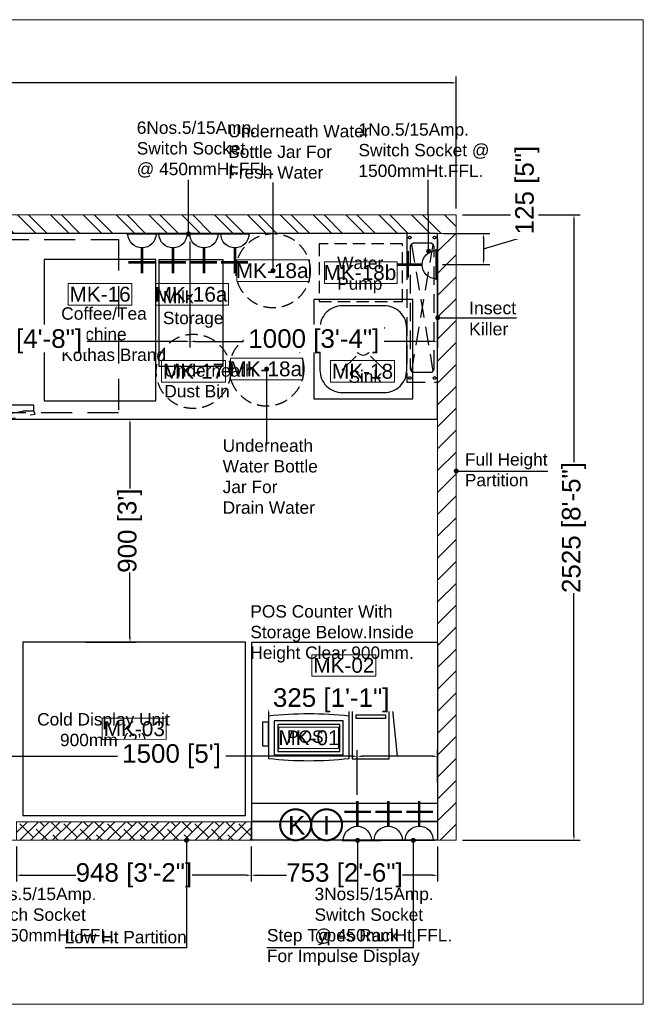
# Model space of a CAD drawing. Header units: millimetres. Extents: x 2986598 to 3043959, y -509231 to -488047.
# Tile 4 of 4: x 2995429 to 2997947, y -492022 to -488047. Entities that reach past the tile are written whole.
import ezdxf

# ---------------------------------------------------------------- set-up
doc = ezdxf.new("R2010")
doc.units = ezdxf.units.MM
doc.header["$LTSCALE"] = 1000
doc.header["$MEASUREMENT"] = 0
doc.header["$PDMODE"] = 3
doc.header["$PDSIZE"] = -1
for name, pattern in [('DASHED', [0.75, 0.5, -0.25]), ('DASHED2', [0.375, 0.25, -0.125]), ('HIDDEN', [0.375, 0.25, -0.125])]:
    doc.linetypes.add(name, pattern=pattern)
doc.layers.get('0').update_dxf_attribs({"linetype": 'CONTINUOUS'})
doc.layers.get('Defpoints').update_dxf_attribs({"linetype": 'CONTINUOUS'})
for name, color, linetype in [('ELECTRICAL', 7, 'CONTINUOUS'), ('Equipment', 5, 'CONTINUOUS'), ('Equipment Name', 7, 'CONTINUOUS'), ('Plumbing & Drainage', 6, 'CONTINUOUS')]:
    doc.layers.add(name, color=color, linetype=linetype)
for name, color, linetype, lineweight in [('Equip No.', 1, 'CONTINUOUS', 15), ('HATCH', 251, 'CONTINUOUS', 5), ('PARTITION', 34, 'CONTINUOUS', 13)]:
    doc.layers.add(name, color=color, linetype=linetype, lineweight=lineweight)
doc.styles.add('ARAIL', font='arial.ttf')
doc.styles.add('Arial', font='arial.ttf')
doc.styles.get("Standard").update_dxf_attribs({"font": 'arial.ttf'})
doc.dimstyles.new('TFS-Dim', dxfattribs={"dimtxt": 75, "dimasz": 20, "dimexe": 25, "dimexo": 25, "dimgap": 5, "dimtad": 0, "dimdec": 0, "dimzin": 0, "dimdsep": 46, "dimtxsty": 'Standard', "dimcen": 0.09, "dimclrd": 8, "dimclre": 8, "dimadec": 0, "dimazin": 0, "dimtfac": 1, "dimtdec": 0, "dimtofl": 0, "dimtmove": 0, "dimatfit": 3, "dimldrblk": 'DOT', "dimfxl": 1, "dimtolj": 1, "dimtzin": 0, "dimlwd": -1, "dimlwe": -1, "dimarcsym": 0})

# ---------------------------------------------------------------- blocks, each defined once
blk = doc.blocks.new('A$Ceeda9e96')
at = {"layer": 'Equipment'}
for p, q in [((170.7, -171.6), (113.6, -114.5)), ((229.7, -171.6), (286.7, -114.5)), ((170.7, -230.6), (113.6, -287.6)), ((229.7, -230.6), (286.7, -287.6))]:
    blk.add_line(p, q, dxfattribs=at)
blk.add_lwpolyline([(0, -402.5), (400.4, -402.5), (400.4, -2.1), (0, -2.1)], close=True, dxfattribs=at)
blk.add_lwpolyline([(115.1, -377.5), (285.3, -377.5, 0.414214), (375.4, -287.5), (375.4, -117.2, 0.414214), (285.3, -27.1), (115.1, -27.1, 0.414214), (25, -117.2), (25, -287.5, 0.414214)], format="xyb", close=True, dxfattribs=at)
blk.add_circle((200.2, -201.1), 26.7, dxfattribs=at)
blk = doc.blocks.new('*D434')
at = {"layer": 'Defpoints', "color": 0, "transparency": 16777216}
for p in [(2995633.5, -489659.6), (2995670.3, -490559.6), (2995874.2, -490559.6)]:
    blk.add_point(p, dxfattribs=at)
at = {"layer": 'Equipment Name', "color": 8, "transparency": 16777216}
for p, q in [((2995658.5, -489659.6), (2995899.2, -489659.6)), ((2995874.2, -489679.6), (2995874.2, -489939.9)), ((2995874.2, -490539.6), (2995874.2, -490279.2)), ((2995695.3, -490559.6), (2995899.2, -490559.6))]:
    blk.add_line(p, q, dxfattribs=at)
for points in [[(2995870.8, -489679.6), (2995877.5, -489679.6), (2995874.2, -489659.6)], [(2995870.8, -490539.6), (2995877.5, -490539.6), (2995874.2, -490559.6)]]:
    blk.add_solid(points, dxfattribs=at)
at = {"layer": 'Equipment Name', "color": 0, "transparency": 16777216, "insert": (2995874.2, -490109.6), "char_height": 75, "attachment_point": 5, "rotation": 90}
blk.add_mtext("\\A1;900 [3']", dxfattribs=at)
blk = doc.blocks.new('_Dot')
at = {"color": 0, "linetype": 'ByBlock', "lineweight": -2}
blk.add_line((-0.5, 0), (-1, 0), dxfattribs=at)
at = {"color": 0, "linetype": 'ByBlock', "const_width": 0.5}
blk.add_lwpolyline([(-0.25, 0, 1), (0.25, 0, 1)], format="xyb", close=True, dxfattribs=at)
blk = doc.blocks.new('*D435')
at = {"layer": 'Defpoints', "color": 0, "transparency": 16777216}
for p in [(2997191.9, -488301.8), (2991108.3, -488834.6), (2997191.9, -488834.6)]:
    blk.add_point(p, dxfattribs=at)
at = {"layer": 'Equipment Name', "color": 8, "transparency": 16777216}
for p, q in [((2991108.3, -488809.6), (2991108.3, -488276.8)), ((2997191.9, -488809.6), (2997191.9, -488276.8)), ((2991128.3, -488301.8), (2993856.8, -488301.8)), ((2997171.9, -488301.8), (2994443.4, -488301.8))]:
    blk.add_line(p, q, dxfattribs=at)
for points in [[(2991128.3, -488298.5), (2991128.3, -488305.2), (2991108.3, -488301.8)], [(2997171.9, -488298.5), (2997171.9, -488305.2), (2997191.9, -488301.8)]]:
    blk.add_solid(points, dxfattribs=at)
at = {"layer": 'Equipment Name', "color": 0, "transparency": 16777216, "insert": (2994150.1, -488301.8), "char_height": 75, "attachment_point": 5}
blk.add_mtext('\\A1;6084 [20\'-3"]', dxfattribs=at)
blk = doc.blocks.new('*D436')
at = {"layer": 'Defpoints', "color": 0, "transparency": 16777216}
for p in [(2997191.9, -488834.6), (2997191.9, -491359.6), (2997667.3, -491359.6)]:
    blk.add_point(p, dxfattribs=at)
at = {"layer": 'Equipment Name', "color": 8, "transparency": 16777216}
for p, q in [((2997216.9, -488834.6), (2997692.3, -488834.6)), ((2997667.3, -488854.6), (2997667.3, -489832.5)), ((2997667.3, -491339.6), (2997667.3, -490361.6)), ((2997216.9, -491359.6), (2997692.3, -491359.6))]:
    blk.add_line(p, q, dxfattribs=at)
for points in [[(2997664, -488854.6), (2997670.6, -488854.6), (2997667.3, -488834.6)], [(2997664, -491339.6), (2997670.6, -491339.6), (2997667.3, -491359.6)]]:
    blk.add_solid(points, dxfattribs=at)
at = {"layer": 'Equipment Name', "color": 0, "transparency": 16777216, "insert": (2997667.3, -490097.1), "char_height": 75, "attachment_point": 5, "rotation": 90}
blk.add_mtext('\\A1;2525 [8\'-5"]', dxfattribs=at)
blk = doc.blocks.new('A$Cb17207a4')
at = {"layer": 'Equipment', "color": 3, "linetype": 'HIDDEN', "ltscale": 0.5}
for points in [[(1800, -700), (0, -700), (0, 0), (1800, 0)], [(481.2, -668.7), (481.2, -690.9), (61.4, -690.9), (61.4, -668.7)], [(544.2, -668.7), (544.2, -690.9), (964, -690.9), (964, -668.7)], [(1038.2, -668.7), (1038.2, -690.9), (1458, -690.9), (1458, -668.7)]]:
    blk.add_lwpolyline(points, close=True, dxfattribs=at)
at = {"layer": 'Equipment', "color": 3, "linetype": 'HIDDEN', "ltscale": 0.5, "elevation": 45.6}
for points in [[(90.2, -690.9), (452.5, -754.4), (444.8, -775.3), (56.5, -704.2), (61.4, -690.9)], [(935.2, -690.9), (572.9, -754.4), (580.6, -775.3), (968.9, -704.2), (964, -690.9)], [(1429.2, -690.9), (1066.9, -754.4), (1074.6, -775.3), (1462.9, -704.2), (1458, -690.9)]]:
    blk.add_lwpolyline(points, dxfattribs=at)
blk = doc.blocks.new('A$C7E433A8D')
at = {"layer": 'Equipment', "color": 114}
for p, q in [((12, -1.7), (12, -200.3)), ((337.4, -200.3), (337.4, -1.7)), ((54.5, -204.6), (54.5, -256.1)), ((294.9, -204.6), (294.9, -256.1)), ((294.9, -256.1), (54.5, -256.1))]:
    blk.add_line(p, q, dxfattribs=at)
at = {"layer": 'Equipment'}
for points in [[(0, 0), (-150, 0), (-150, -200), (0, -200)], [(-16.3, -176.8), (-135.7, -176.8), (-135.7, -162.6), (-16.3, -162.6)]]:
    blk.add_lwpolyline(points, close=True, dxfattribs=at)
at = {"layer": 'Equipment', "color": 114}
for points in [[(35.6, -153), (313.8, -153), (313.8, -15.9), (35.6, -15.9)], [(49.8, -138.8), (299.6, -138.8), (299.6, -30.1), (49.8, -30.1)], [(337.4, -147.5), (362, -147.5), (362, -52.9), (337.4, -52.9)]]:
    blk.add_lwpolyline(points, close=True, dxfattribs=at)
blk.add_lwpolyline([(266.5, -216.6), (266.5, -246.6), (82.9, -246.6), (82.9, -216.6)], dxfattribs=at)
for centre, radius, start, end in [((174.7, -1397), 1404.7, 83.3484, 96.6516), ((174.7, 1223.3), 1404.7, 263.3484, 276.6516), ((174.7, 1195), 1404.7, 263.3484, 276.6516), ((174.7, 1407.6), 1626.8, 265.7642, 274.2358)]:
    blk.add_arc(centre, radius, start, end, dxfattribs=at)
blk = doc.blocks.new('*D441')
at = {"layer": 'Defpoints', "color": 0, "transparency": 16777216}
for p in [(2995416.5, -491359.6), (2996364.1, -491359.6), (2996364.1, -491500.8)]:
    blk.add_point(p, dxfattribs=at)
at = {"layer": 'Equipment Name', "color": 8, "transparency": 16777216}
for p, q in [((2995416.5, -491384.6), (2995416.5, -491525.8)), ((2996364.1, -491384.6), (2996364.1, -491525.8)), ((2995436.5, -491500.8), (2995655.5, -491500.8)), ((2996344.1, -491500.8), (2996125.1, -491500.8))]:
    blk.add_line(p, q, dxfattribs=at)
for points in [[(2995436.5, -491497.4), (2995436.5, -491504.1), (2995416.5, -491500.8)], [(2996344.1, -491497.4), (2996344.1, -491504.1), (2996364.1, -491500.8)]]:
    blk.add_solid(points, dxfattribs=at)
at = {"layer": 'Equipment Name', "color": 0, "transparency": 16777216, "insert": (2995890.3, -491500.8), "char_height": 75, "attachment_point": 5}
blk.add_mtext('\\A1;948 [3\'-2"]', dxfattribs=at)
blk = doc.blocks.new('*D442')
at = {"layer": 'Defpoints', "color": 0, "transparency": 16777216}
for p in [(2996364.1, -491359.6), (2997116.9, -491359.6), (2997116.9, -491500.8)]:
    blk.add_point(p, dxfattribs=at)
at = {"layer": 'Equipment Name', "color": 8, "transparency": 16777216}
for p, q in [((2996364.1, -491384.6), (2996364.1, -491525.8)), ((2997116.9, -491384.6), (2997116.9, -491525.8)), ((2996384.1, -491500.8), (2996506, -491500.8)), ((2997096.9, -491500.8), (2996975, -491500.8))]:
    blk.add_line(p, q, dxfattribs=at)
for points in [[(2996384.1, -491497.4), (2996384.1, -491504.1), (2996364.1, -491500.8)], [(2997096.9, -491497.4), (2997096.9, -491504.1), (2997116.9, -491500.8)]]:
    blk.add_solid(points, dxfattribs=at)
at = {"layer": 'Equipment Name', "color": 0, "transparency": 16777216, "insert": (2996740.5, -491500.8), "char_height": 75, "attachment_point": 5}
blk.add_mtext('\\A1;753 [2\'-6"]', dxfattribs=at)
blk = doc.blocks.new('A$C0449149f')
at = {"layer": 'Equipment', "color": 1, "linetype": 'DASHED2', "ltscale": 0.3}
for p, q in [((-81.1, 606.1), (6.1, 93.9)), ((6.1, 606.1), (-81.1, 93.9))]:
    blk.add_line(p, q, dxfattribs=at)
at = {"layer": 'Equipment', "linetype": 'DASHED2', "ltscale": 0.3}
blk.add_lwpolyline([(25, 50), (25, 650), (-100, 650), (-100, 50)], close=True, dxfattribs=at)
at = {"layer": 'Equipment', "color": 4, "linetype": 'DASHED2', "ltscale": 0.3}
blk.add_lwpolyline([(10.5, 104.5), (10.5, 595.5, 0.414214), (-4.5, 610.5), (-70.5, 610.5, 0.414214), (-85.5, 595.5), (-85.5, 104.5, 0.414214), (-70.5, 89.5), (-4.5, 89.5, 0.414214)], format="xyb", close=True, dxfattribs=at)
at = {"layer": 'Equipment Name', "linetype": 'DASHED2'}
for centre in [(-87.5, 633.6), (12.5, 633.6), (-87.5, 66.4), (12.5, 66.4)]:
    blk.add_circle(centre, 5.15, dxfattribs=at)
blk = doc.blocks.new('A$C21C85089')
at = {"layer": 'ELECTRICAL'}
for points, const_width in [([(-42, 108.5), (43.4, 108.5)], 4.7), ([(0, 69.7), (0, 0)], 7.15), ([(-35.8, 30), (38, 30)], 7.15)]:
    blk.add_lwpolyline(points, dxfattribs=dict(at, const_width=const_width))
blk.add_arc((0, 108.5), 38.8, 180, 0, dxfattribs=at)
blk = doc.blocks.new('A$C91a2cc33')
at = {"layer": 'ELECTRICAL', "color": 21, "const_width": 9.54}
blk.add_lwpolyline([(-50, -120.7, 0.198912), (0, -141.4, 0.198912), (50, -120.7, 0.198912), (70.7, -70.7, 0.198912), (50, -20.7, 0.198912), (0, 0, 0.198912), (-50, -20.7, 0.198912), (-70.7, -70.7, 0.198912)], format="xyb", close=True, dxfattribs=at)
at = {"layer": 'ELECTRICAL', "color": 21, "insert": (-897, -30.5), "char_height": 85, "width": 1803.262, "attachment_point": 1, "style": 'Arial'}
blk.add_mtext('\\A1;\\pxqc;K', dxfattribs=at)
blk = doc.blocks.new('A$C23d24a2a')
at = {"layer": 'ELECTRICAL', "color": 3, "const_width": 9.54}
blk.add_lwpolyline([(-50, -120.7, 0.198912), (0, -141.4, 0.198912), (50, -120.7, 0.198912), (70.7, -70.7, 0.198912), (50, -20.7, 0.198912), (0, 0, 0.198912), (-50, -20.7, 0.198912), (-70.7, -70.7, 0.198912)], format="xyb", close=True, dxfattribs=at)
at = {"layer": 'ELECTRICAL', "color": 3, "insert": (-902.5, -30.5), "char_height": 85, "width": 1803.262, "attachment_point": 1, "style": 'Arial'}
blk.add_mtext('\\A1;\\pxqc;I', dxfattribs=at)
blk = doc.blocks.new('*D443')
at = {"layer": 'Defpoints', "color": 0, "transparency": 16777216}
for p in [(2997116.9, -488909.9), (2997111, -489035.1, 1117.4), (2997302.1, -489035.1)]:
    blk.add_point(p, dxfattribs=at)
at = {"layer": 'ELECTRICAL', "color": 8, "transparency": 16777216}
for p, q in [((2997141.9, -488909.9), (2997327.1, -488909.9)), ((2997302.1, -488972.5), (2997478.8, -488919.5)), ((2997302.1, -488929.9), (2997302.1, -489015.1)), ((2997478.8, -488919.5), (2997478.8, -488909.5)), ((2997136, -489035.1), (2997327.1, -489035.1))]:
    blk.add_line(p, q, dxfattribs=at)
for points in [[(2997298.8, -488929.9), (2997305.4, -488929.9), (2997302.1, -488909.9)], [(2997298.8, -489015.1), (2997305.4, -489015.1), (2997302.1, -489035.1)]]:
    blk.add_solid(points, dxfattribs=at)
at = {"layer": 'ELECTRICAL', "color": 0, "transparency": 16777216, "insert": (2997478.8, -488734.8), "char_height": 75, "attachment_point": 5, "rotation": 90, "bg_fill": 3, "box_fill_scale": 1.25, "bg_fill_color": 256, "bg_fill_true_color": 13158600, "bg_fill_transparency": 0}
blk.add_mtext('\\A1;125 [5"]', dxfattribs=at)
blk = doc.blocks.new('*D445')
at = {"layer": 'Defpoints', "color": 0, "transparency": 16777216}
for p in [(2996116.6, -488917.4), (2994716.2, -489068.5), (2996116.6, -489345.5)]:
    blk.add_point(p, dxfattribs=at)
at = {"layer": 'ELECTRICAL', "color": 8, "transparency": 16777216}
for p, q in [((2996116.6, -488942.4), (2996116.6, -489370.5)), ((2994716.2, -489093.5), (2994716.2, -489370.5)), ((2994736.2, -489345.5), (2995156, -489345.5)), ((2996096.6, -489345.5), (2995676.8, -489345.5))]:
    blk.add_line(p, q, dxfattribs=at)
for points in [[(2994736.2, -489342.1), (2994736.2, -489348.8), (2994716.2, -489345.5)], [(2996096.6, -489342.1), (2996096.6, -489348.8), (2996116.6, -489345.5)]]:
    blk.add_solid(points, dxfattribs=at)
at = {"layer": 'ELECTRICAL', "color": 0, "transparency": 16777216, "insert": (2995416.4, -489345.5), "char_height": 75, "attachment_point": 5, "bg_fill": 3, "box_fill_scale": 1.25, "bg_fill_color": 256, "bg_fill_true_color": 13158600, "bg_fill_transparency": 0}
blk.add_mtext('\\A1;1400 [4\'-8"]', dxfattribs=at)
blk = doc.blocks.new('*D446')
at = {"layer": 'Defpoints', "color": 0, "transparency": 16777216}
for p in [(2996116.6, -488917.4), (2997116.9, -488909.6), (2997116.9, -489345.5)]:
    blk.add_point(p, dxfattribs=at)
at = {"layer": 'ELECTRICAL', "color": 8, "transparency": 16777216}
for p, q in [((2997116.9, -488934.6), (2997116.9, -489370.5)), ((2996116.6, -488942.4), (2996116.6, -489370.5)), ((2996136.6, -489345.5), (2996356.3, -489345.5)), ((2997096.9, -489345.5), (2996877.2, -489345.5))]:
    blk.add_line(p, q, dxfattribs=at)
for points in [[(2996136.6, -489342.1), (2996136.6, -489348.8), (2996116.6, -489345.5)], [(2997096.9, -489342.1), (2997096.9, -489348.8), (2997116.9, -489345.5)]]:
    blk.add_solid(points, dxfattribs=at)
at = {"layer": 'ELECTRICAL', "color": 0, "transparency": 16777216, "insert": (2996616.8, -489345.5), "char_height": 75, "attachment_point": 5, "bg_fill": 3, "box_fill_scale": 1.25, "bg_fill_color": 256, "bg_fill_true_color": 13158600, "bg_fill_transparency": 0}
blk.add_mtext('\\A1;1000 [3\'-4"]', dxfattribs=at)
blk = doc.blocks.new('*D448')
at = {"layer": 'Defpoints', "color": 0, "transparency": 16777216}
for p in [(2996792.3, -491020.4), (2997116.9, -491151.2), (2996792.3, -491200.9)]:
    blk.add_point(p, dxfattribs=at)
at = {"layer": 'ELECTRICAL', "color": 8, "transparency": 16777216}
for p, q in [((2996931.8, -490794.7), (2996921.8, -490794.7)), ((2996954.6, -491020.4), (2996931.8, -490794.7)), ((2996792.3, -491175.9), (2996792.3, -490995.4)), ((2997116.9, -491126.2), (2997116.9, -490995.4)), ((2997096.9, -491020.4), (2996812.3, -491020.4))]:
    blk.add_line(p, q, dxfattribs=at)
for points in [[(2996812.3, -491017.1), (2996812.3, -491023.8), (2996792.3, -491020.4)], [(2997096.9, -491017.1), (2997096.9, -491023.8), (2997116.9, -491020.4)]]:
    blk.add_solid(points, dxfattribs=at)
at = {"layer": 'ELECTRICAL', "color": 0, "transparency": 16777216, "insert": (2996687, -490794.7), "char_height": 75, "attachment_point": 5, "bg_fill": 3, "box_fill_scale": 1.25, "bg_fill_color": 256, "bg_fill_true_color": 13158600, "bg_fill_transparency": 0}
blk.add_mtext('\\A1;325 [1\'-1"]', dxfattribs=at)
blk = doc.blocks.new('*D449')
at = {"layer": 'Defpoints', "color": 0, "transparency": 16777216}
for p in [(2995292.2, -491020.4), (2996792.3, -491200.9), (2995292.2, -491359.6)]:
    blk.add_point(p, dxfattribs=at)
at = {"layer": 'ELECTRICAL', "color": 8, "transparency": 16777216}
for p, q in [((2995292.2, -491334.6), (2995292.2, -490995.4)), ((2996792.3, -491175.9), (2996792.3, -490995.4)), ((2995312.2, -491020.4), (2995847, -491020.4)), ((2996772.3, -491020.4), (2996237.5, -491020.4))]:
    blk.add_line(p, q, dxfattribs=at)
for points in [[(2995312.2, -491017.1), (2995312.2, -491023.8), (2995292.2, -491020.4)], [(2996772.3, -491017.1), (2996772.3, -491023.8), (2996792.3, -491020.4)]]:
    blk.add_solid(points, dxfattribs=at)
at = {"layer": 'ELECTRICAL', "color": 0, "transparency": 16777216, "insert": (2996042.2, -491020.4), "char_height": 75, "attachment_point": 5, "bg_fill": 3, "box_fill_scale": 1.25, "bg_fill_color": 256, "bg_fill_true_color": 13158600, "bg_fill_transparency": 0}
blk.add_mtext("\\A1;1500 [5']", dxfattribs=at)

msp = doc.modelspace()

# ---------------------------------------------------------------- hatches: boundary and pattern name
at = {"layer": 'HATCH'}
h = msp.add_hatch(dxfattribs=at)
h.set_pattern_fill('ANSI32', color=256, scale=250, angle=90)
h.set_pattern_definition([(135, (55754.09, -11092.91), (-66.2912607, -66.2912607), []), (135, (55754.09, -11048.71), (-66.2912607, -66.2912607), [])])
h.paths.add_polyline_path([(2991108.3, -488909.6), (2997191.9, -488909.6), (2997191.9, -488834.6), (2991108.3, -488834.6)])
h = msp.add_hatch(dxfattribs=at)
h.set_pattern_fill('ANSI31', color=256, scale=500)
h.set_pattern_definition([(45, (55729.09, -11067.906), (-44.1941738, 44.1941738), [])])
h.paths.add_polyline_path([(2997191.9, -488909.6), (2997116.9, -488909.6), (2997116.9, -491359.6), (2997191.9, -491359.6)])
h = msp.add_hatch(dxfattribs=at)
h.set_pattern_fill('ANSI38', color=256, scale=250)
h.set_pattern_definition([(45, (58760.086, -11067.906), (-22.0970869, 22.0970869), []), (135, (58760.086, -11067.906), (-66.29126074, 22.0970869), [78.125, -46.875])])
h.paths.add_polyline_path([(2996364.1, -491284.9), (2996364.1, -491359.9), (2995416.5, -491359.6), (2995416.5, -491284.6)])

# ---------------------------------------------------------------- linework, layer by layer
at = {"layer": 'Equip No.'}
for points in [[(2996305.5, -489016.8), (2996598.8, -489016.8), (2996598.8, -489104), (2996305.5, -489104)], [(2996660, -489024.6), (2996953.4, -489024.6), (2996953.4, -489111.8), (2996660, -489111.8)], [(2995624.2, -489112), (2995882.3, -489112), (2995882.3, -489199.1), (2995624.2, -489199.1)], [(2995978.3, -489112.4), (2996271.6, -489112.4), (2996271.6, -489199.5), (2995978.3, -489199.5)], [(2996279.7, -489413.6), (2996573, -489413.6), (2996573, -489500.7), (2996279.7, -489500.7)], [(2996001.4, -489423), (2996259.5, -489423), (2996259.5, -489510.2), (2996001.4, -489510.2)], [(2996684, -489423), (2996942.1, -489423), (2996942.1, -489510.2), (2996684, -489510.2)], [(2996608.6, -490610.3), (2996866.7, -490610.3), (2996866.7, -490697.4), (2996608.6, -490697.4)], [(2995762.4, -490866), (2996020.5, -490866), (2996020.5, -490953.1), (2995762.4, -490953.1)], [(2996475.7, -490902.5), (2996716.9, -490902.5), (2996716.9, -490989.7), (2996475.7, -490989.7)]]:
    msp.add_lwpolyline(points, close=True, dxfattribs=at)
at = {"layer": 'Equipment', "color": 32}
for points in [[(2997116.9, -488909.6), (2991833.3, -488909.6), (2991833.3, -489659.6), (2997116.9, -489659.6)], [(2997116.9, -491359.6), (2996366.5, -491359.6), (2996366.5, -490559.6), (2997116.9, -490559.6)]]:
    msp.add_lwpolyline(points, close=True, dxfattribs=at)
at = {"layer": 'Equipment', "color": 3, "linetype": 'DASHED', "ltscale": 0.1}
msp.add_lwpolyline([(2996974.7, -489185), (2996974.7, -488951.3), (2996638.7, -488951.3), (2996638.7, -489185)], close=True, dxfattribs=at)
at = {"layer": 'Equipment'}
for points in [[(2995528.3, -489585.4), (2995978.3, -489585.4), (2995978.3, -489015.4), (2995528.3, -489015.4)], [(2995990.8, -489445.7), (2996250.8, -489445.7), (2996250.8, -489015.7), (2995990.8, -489015.7)], [(2995441.5, -491259.6), (2996341.5, -491259.6), (2996341.5, -490559.6), (2995441.5, -490559.6)]]:
    msp.add_lwpolyline(points, close=True, dxfattribs=at)
at = {"layer": 'Equipment', "color": 32, "lineweight": -2}
for points in [[(2997116.9, -491284.3), (2996366.5, -491284.3), (2996366.5, -491209.3), (2997116.9, -491209.3)], [(2997116.9, -491359.3), (2996366.5, -491359.3), (2996366.5, -491284.3), (2997116.9, -491284.3)]]:
    msp.add_lwpolyline(points, close=True, dxfattribs=at)
at = {"layer": 'Equipment', "color": 3, "linetype": 'HIDDEN', "ltscale": 0.2}
for centre in [(2996452.1, -489060.4), (2996130.5, -489466.6), (2996426.3, -489457.1)]:
    msp.add_circle(centre, 150, dxfattribs=at)
at = {"layer": 'HATCH'}
msp.add_line((2997108.9, -491359.6), (2991983.3, -491359.6), dxfattribs=at)
at = {"layer": 'PARTITION'}
for points in [[(2990657.4, -488046.9), (2997947.4, -488046.9), (2997947.4, -492021.7), (2990657.4, -492021.7)], [(2991108.3, -488909.6), (2997191.9, -488909.6), (2997191.9, -488834.6), (2991108.3, -488834.6)], [(2997191.9, -488909.6), (2997116.9, -488909.6), (2997116.9, -491359.6), (2997191.9, -491359.6)], [(2996364.1, -491284.9), (2996364.1, -491359.9), (2995416.5, -491359.6), (2995416.5, -491284.6)]]:
    msp.add_lwpolyline(points, close=True, dxfattribs=at)

# ---------------------------------------------------------------- block references
at = {"layer": 'ELECTRICAL', "xscale": -1.464380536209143, "yscale": 1.464380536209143, "zscale": 1.464380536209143}
for p, rotation in [((2995923.1, -489070.4), 0.03025453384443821), ((2996048.1, -489070.3), 0.03025453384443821), ((2996173.1, -489070.3), 0.03025453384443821), ((2996298.1, -489070.2), 0.03025453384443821), ((2996952.1, -489036.2, 1117.4), 270.0302545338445), ((2996792.3, -491200.9), 180.0302545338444), ((2996917.3, -491200.8), 180.0302545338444), ((2997042.3, -491200.7), 180.0302545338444)]:
    msp.add_blockref('A$C21C85089', p, dxfattribs=dict(at, rotation=rotation))
at = {"layer": 'ELECTRICAL', "xscale": 0.8838834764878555, "yscale": 0.8838834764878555, "zscale": 0.8838834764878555}
for name, p in [('A$C91a2cc33', (2996543.4, -491234.6)), ('A$C23d24a2a', (2996668.4, -491234.6))]:
    msp.add_blockref(name, p, dxfattribs=at)
at = {"layer": 'Equipment'}
for name, p in [('A$Cb17207a4', (2994028.2, -488934.6)), ('A$Ceeda9e96', (2996616.5, -489174.7))]:
    msp.add_blockref(name, p, dxfattribs=at)
at = {"layer": 'Equipment', "ltscale": 100}
msp.add_blockref('A$C0449149f', (2997091.9, -489559.9), dxfattribs=at)
at = {"layer": 'Equipment', "rotation": 180}
msp.add_blockref('A$C7E433A8D', (2996771, -491030.6), dxfattribs=at)

# ---------------------------------------------------------------- texts
at = {"layer": 'ELECTRICAL', "color": 7, "char_height": 50, "attachment_point": 1, "style": 'ARAIL'}
for s, insert, width in [('6Nos.5/15Amp.\\PSwitch Socket \\P@ 450mmHt.FFL.', (2995901.7, -488457.8, 0), 597.516), ('1No.5/15Amp.\\PSwitch Socket @ 1500mmHt.FFL.', (2996797.1, -488465.2, 0), 610.229), ('2Nos.5/15Amp.\\PSwitch Socket \\P@ 450mmHt.FFL.', (2995257.4, -491551.3, 1117.4), 1217.819), ('3Nos.5/15Amp.\\PSwitch Socket \\P@ 450mmHt.FFL.', (2996619.6, -491551.3, 1117.4), 1217.819)]:
    msp.add_mtext(s, dxfattribs=dict(at, insert=insert, width=width))
at = {"layer": 'Equip No.', "color": 7, "char_height": 60, "attachment_point": 1, "style": 'Arial'}
for s, insert in [('\\pxqc;MK-18a', (2996078.9, -489029.9, 1117.4)), ('\\pxqc;MK-18b', (2996433.4, -489037.7, 1117.4)), ('\\pxqc;MK-16', (2995384.1, -489125.1, 1117.4)), ('\\pxqc;MK-16a', (2995751.6, -489125.4, 1117.4)), ('\\pxqc;MK-17', (2995761.3, -489436.1, 1117.4)), ('\\pxqc;MK-18a', (2996053.1, -489426.6, 1117.4)), ('\\pxqc;MK-18', (2996443.9, -489436.1, 1117.4)), ('\\pxqc;MK-02', (2996368.5, -490623.3, 1117.4)), ('\\pxqc;MK-03', (2995522.3, -490879.1, 1117.4)), ('\\pxqc;MK-01', (2996227.6, -490915.6, 1117.4))]:
    msp.add_mtext_dynamic_manual_height_columns(s, width=739.357, gutter_width=15, heights=[46.5], dxfattribs=dict(at, insert=insert))
at = {"layer": 'Equipment Name', "char_height": 50, "attachment_point": 1, "rotation": 359.9919, "style": 'Arial'}
for s, insert, width in [('\\A1;Underneath Water Bottle Jar For \\PFresh Water', (2996271, -488471.8, -1117.4), 591.708), ('\\A1;Water \\PPump', (2996711, -489003.8, -1117.4), 1190.481), ('\\pxql;\\PMilk \\PStorage', (2996007.3, -489059.1, 0), 1190.481), ('\\pxql;\\PCoffee/Tea\\PMachine\\PKothas Brand', (2995596.8, -489124.7, 0), 1190.481), ('\\A1;Underneath Dust Bin', (2996013, -489438.1, -1117.4), 342.892), ('Sink', (2996756.6, -489462.8), 1190.481), ('\\A1;Underneath Water Bottle Jar For \\PDrain Water', (2996248.7, -489741.4, -1117.4), 400.894), ('\\A1;Full Height \\PPartition', (2997226.8, -489797), 1190.481), ('\\A1;POS Counter With Storage Below.Inside Height Clear 900mm.', (2996360.5, -490410.5), 822.564), ("\\A1;\\pxqc;Cold Display Unit\\P900mm (3')", (2995172.1, -490846.2, 2234.8), 1190.481), ('\\A1;\\pxqc;POS', (2995987.3, -490916.1, 2234.8), 1190.481), ('\\A1;Step Types Rack For Impulse Display', (2996427.4, -491717.9), 628.027), ('\\A1;Low Ht Partition', (2995610.6, -491725.3), 1190.481)]:
    msp.add_mtext(s, dxfattribs=dict(at, insert=insert, width=width))
at = {"layer": 'Equipment Name', "linetype": 'Continuous', "lineweight": 5, "ltscale": 25, "insert": (2997243.7, -489185.1, 1117.3), "char_height": 51, "width": 890.175, "attachment_point": 1, "rotation": 360}
msp.add_mtext('\\A1;\\pxql;Insect \\PKiller ', dxfattribs=at)
at = {"layer": 'Plumbing & Drainage', "insert": (2996656, -488088.2), "char_height": 75, "width": 646.414, "attachment_point": 9}
msp.add_mtext('\\A1;', dxfattribs=at)

# ---------------------------------------------------------------- dimensions: what is measured, and where the dimension line sits
at = {"layer": 'Equipment Name'}
dim = msp.add_linear_dim(base=(2997191.9, -488301.8), p1=(2991108.3, -488834.6), p2=(2997191.9, -488834.6), dimstyle='TFS-Dim', dxfattribs=at)
dim.commit()
dim.dimension.update_dxf_attribs({"geometry": '*D435', "text_midpoint": (2994150.1, -488301.8)})
for base, p1, p2, picture, middle in [((2997667.3, -491359.6), (2997191.9, -488834.6), (2997191.9, -491359.6), '*D436', (2997667.3, -490097.1)), ((2995874.2, -490559.6), (2995633.5, -489659.6), (2995670.3, -490559.6), '*D434', (2995874.2, -490109.6))]:
    dim = msp.add_linear_dim(base=base, p1=p1, p2=p2, angle=90, dimstyle='TFS-Dim', dxfattribs=at)
    dim.commit()
    dim.dimension.update_dxf_attribs({"geometry": picture, "text_midpoint": middle})
for base, p1, p2, picture, middle in [((2996364.1, -491500.8), (2995416.5, -491359.6), (2996364.1, -491359.6), '*D441', (2995890.3, -491500.8)), ((2997116.9, -491500.8), (2996364.1, -491359.6), (2997116.9, -491359.6), '*D442', (2996740.5, -491500.8))]:
    dim = msp.add_linear_dim(base=base, p1=p1, p2=p2, dimstyle='TFS-Dim', override={"dimtmove": 1}, dxfattribs=at)
    dim.commit()
    dim.dimension.update_dxf_attribs({"geometry": picture, "text_midpoint": middle})

# ---------------------------------------------------------------- leaders
at = {"layer": 'ELECTRICAL'}
for points in [[(2996110.4, -488911.3, -1117.4), (2996111.2, -488694, -1117.4)], [(2997080.4, -488981.5, -1117.4), (2997079.2, -488694, -1117.4)]]:
    msp.add_leader(points, dimstyle='TFS-Dim', override={"dimgap": 5, "dimtad": 0}, dxfattribs=at)
at = {"layer": 'Equipment Name'}
for points in [[(2996452.1, -489060.4), (2996452.1, -488703.8)], [(2997116.9, -489250.3), (2997435.6, -489250.3)], [(2996426.3, -489457.1), (2996426.3, -489759.2)], [(2997191.9, -489868.9), (2997561.9, -489868.9)], [(2996102.6, -491359.8), (2996102.6, -491793.3), (2995612.8, -491793.3)], [(2997018.6, -491359.8), (2997018.6, -491793.3), (2996427.1, -491793.3)]]:
    msp.add_leader(points, dimstyle='TFS-Dim', override={"dimgap": 5, "dimtad": 0}, dxfattribs=at)

# ---------------------------------------------------------------- next in the draw order: dimensions: what is measured, and where the dimension line sits
at = {"layer": 'ELECTRICAL'}
dim = msp.add_linear_dim(base=(2997302.1, -489035.1), p1=(2997116.9, -488909.9), p2=(2997111, -489035.1, 1117.4), angle=90, dimstyle='TFS-Dim', override={"dimtmove": 1, "dimfxl": 37.5, "dimtfill": 1, "dimarcsym": 2}, dxfattribs=at)
dim.commit()
dim.dimension.update_dxf_attribs({"geometry": '*D443', "text_midpoint": (2997478.8, -488904.5)})
dim = msp.add_linear_dim(base=(2996116.6, -489345.5), p1=(2994716.2, -489068.5), p2=(2996116.6, -488917.4), dimstyle='TFS-Dim', override={"dimtmove": 1, "dimfxl": 37.5, "dimtfill": 1, "dimarcsym": 2}, dxfattribs=at)
dim.commit()
dim.dimension.update_dxf_attribs({"geometry": '*D445', "text_midpoint": (2995416.4, -489345.5)})
dim = msp.add_linear_dim(base=(2996792.3, -491020.4), p1=(2997116.9, -491151.2), p2=(2996792.3, -491200.9), dimstyle='TFS-Dim', override={"dimtmove": 1, "dimfxl": 37.5, "dimtfill": 1, "dimarcsym": 2}, dxfattribs=at)
dim.commit()
dim.dimension.update_dxf_attribs({"geometry": '*D448', "text_midpoint": (2996916.8, -490794.7), "dimtype": 160})

# ---------------------------------------------------------------- next in the draw order: dimensions: what is measured, and where the dimension line sits
for base, p1, p2, picture, middle in [((2997116.9, -489345.5), (2996116.6, -488917.4), (2997116.9, -488909.6), '*D446', (2996616.8, -489345.5)), ((2995292.2, -491020.4), (2996792.3, -491200.9), (2995292.2, -491359.6), '*D449', (2996042.2, -491020.4))]:
    dim = msp.add_linear_dim(base=base, p1=p1, p2=p2, dimstyle='TFS-Dim', override={"dimtmove": 1, "dimfxl": 37.5, "dimtfill": 1, "dimarcsym": 2}, dxfattribs=at)
    dim.commit()
    dim.dimension.update_dxf_attribs({"geometry": picture, "text_midpoint": middle})

# ---------------------------------------------------------------- next in the draw order: leaders
at = {"layer": 'ELECTRICAL', "color": 7}
msp.add_leader([(2996793.4, -491359.8), (2996793.4, -491598.4)], dimstyle='TFS-Dim', override={"dimgap": 5, "dimtad": 0, "dimfxl": 37.5, "dimtfill": 1, "dimarcsym": 2}, dxfattribs=at)

doc.saveas('drawing.dxf')
